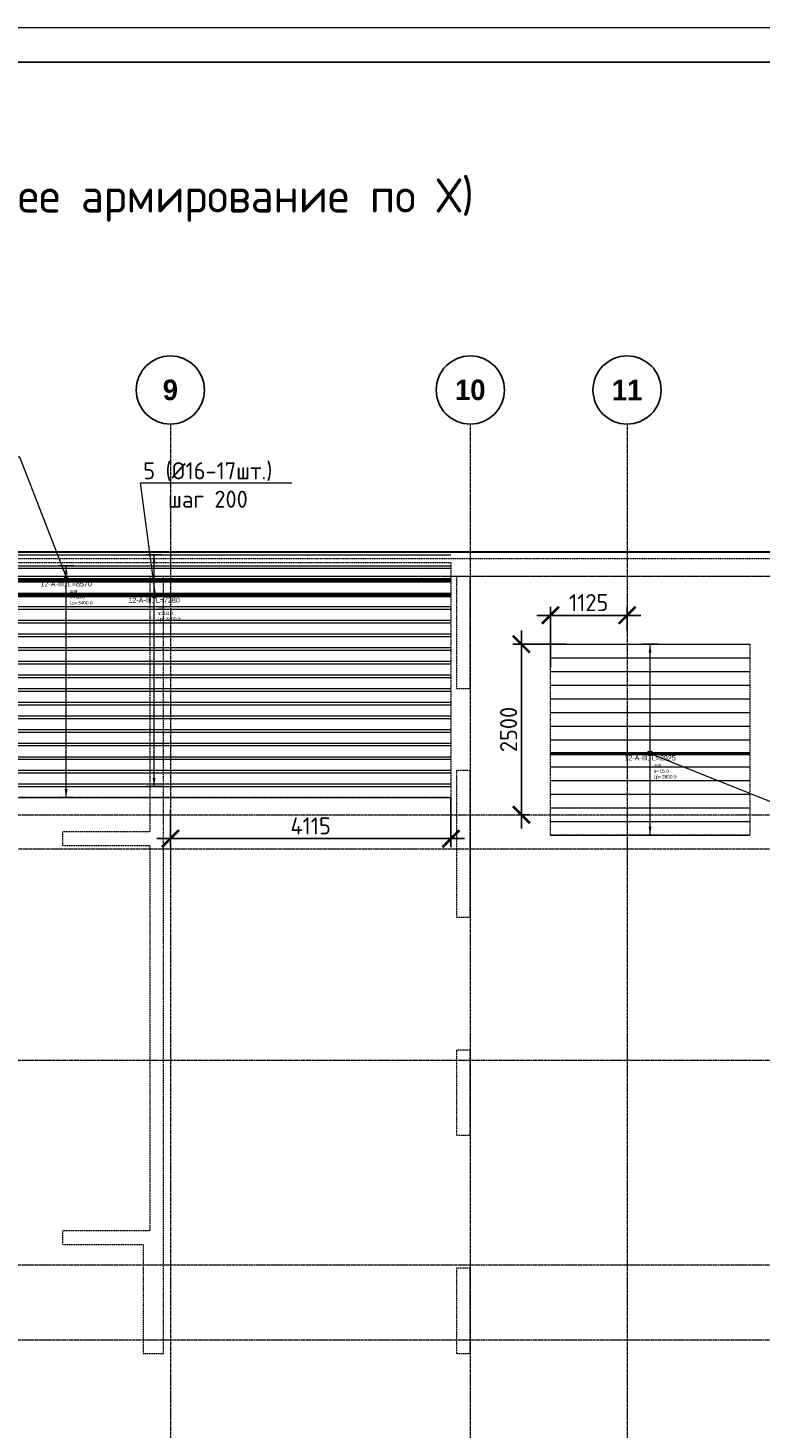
# Model space of a CAD drawing. Header units: millimetres. Extents: x -56135 to 1694203, y -446411 to -23139.
# Tile 167 of 256: x 789993 to 800733, y -118792 to -98264. Entities that reach past the tile are written whole.
import ezdxf
from ezdxf import colors
from ezdxf.entities.mleader import LeaderData, LeaderLine
from ezdxf.enums import TextEntityAlignment as Align
from ezdxf.math import Vec2, Vec3

# ---------------------------------------------------------------- set-up
doc = ezdxf.new("R2010")
doc.units = ezdxf.units.MM
doc.set_wipeout_variables(frame=1)
for name, pattern in [('01 Штриховая _4 мм_', [6, 3.5, -2.5]), ('______5', [1100, 800, -100, 100, -100]), ('GOST2.303 4', [7, 5, -2, 0]), ('осевая', [50.8, 31.75, -6.35, 6.35, -6.35])]:
    doc.linetypes.add(name, pattern=pattern)
for name, color, linetype, lineweight in [('0 Фундамент', 5, 'Continuous', 30), ('АрмСтер', 2, 'Continuous', 50), ('контур распр. стерхней', 2, 'GOST2.303 4', 20), ('Оси', 40, '______5', 18), ('подоснова', 151, 'Continuous', 5), ('РАЗМЕРЫ', 1, 'Continuous', 9), ('СТЕНЫ', 3, 'Continuous', 30), ('ТОНКИЕ', 7, 'Continuous', 9), ('Узлы', 7, 'Continuous', 0)]:
    doc.layers.add(name, color=color, linetype=linetype, lineweight=lineweight)
doc.layers.add('АрмСтер_атрибуты', color=2, linetype='Continuous', lineweight=0, plot=False)
doc.layers.add('АрмСтер_невид', color=8, linetype='Continuous', lineweight=0, plot=False)
doc.layers.add('ТОЛСТЫЕ_ОСНОВНЫЕ', color=6, linetype='Continuous')
doc.styles.add('Century Gothic', font='GOTHIC.TTF')
doc.styles.add('GOST-2.304_Type-B', font='GOST_Common.ttf')
doc.styles.get("Standard").update_dxf_attribs({"font": 'arial.ttf'})
doc.styles.add('Аннотативный', font='arial.ttf')
doc.dimstyles.new('СПДС', dxfattribs={"dimscale": 100, "dimtxt": 2.5, "dimasz": 2.5, "dimexe": 1.25, "dimexo": 0, "dimtad": 1, "dimdec": 0, "dimtxsty": 'GOST-2.304_Type-B', "dimblk": 'ARCHTICK', "dimcen": 2.5, "dimdle": 2, "dimadec": 0, "dimazin": 2, "dimtfac": 0.75, "dimtdec": 0, "dimtmove": 1, "dimatfit": 3, "dimfxl": 1, "dimtolj": 1, "dimarcsym": 1})

# ---------------------------------------------------------------- blocks, each defined once
blk = doc.blocks.new('NSY101')
at = {"color": 0, "linetype": 'ByBlock', "lineweight": -2}
blk.add_circle((0, 0), 50, dxfattribs=at)
blk = doc.blocks.new('оси 2.2-2.3')
at = {"layer": 'Оси', "color": 16, "linetype": 'осевая', "lineweight": 0, "transparency": 33554687}
for p, q in [((501554.9, -104267.9), (501554.9, -134893.5)), ((505954.9, -104267.9), (505954.9, -134893.5)), ((508254.9, -104267.9), (508254.9, -134893.5)), ((468076.3, -106495.4), (524372.9, -106495.4)), ((468076.3, -109995.4), (524372.9, -109995.4)), ((468653.8, -110495.4), (523696.4, -110495.4)), ((468076.3, -113595.4), (524372.9, -113595.4)), ((468076.3, -116595.4), (524372.9, -116595.4)), ((468076.3, -117695.4), (524372.9, -117695.4))]:
    blk.add_line(p, q, dxfattribs=at)
at = {"layer": 'Оси', "color": 16, "linetype": 'Continuous', "lineweight": 25, "transparency": 33554687, "xscale": 9.999999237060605, "yscale": 9.999999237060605, "zscale": 9.999999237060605}
for p in [(501554.4, -103767.9), (505954.4, -103767.9), (508254.4, -103767.9)]:
    blk.add_blockref('NSY101', p, dxfattribs=at)
at = {"layer": 'Оси', "color": 16, "linetype": 'Continuous', "lineweight": 25, "transparency": 33554687, "char_height": 300, "attachment_point": 5, "style": 'Century Gothic'}
for s, insert, width in [('\\A1;{\\fCentury Gothic|i0|b1;\\H300.000000;\\W1.000000;\\C16;9}\\P', (501554.4, -103767.9), 385), ('\\A1;{\\fCentury Gothic|i0|b1;\\H300.000000;\\W1.000000;\\C16;10}\\P', (505954.4, -103767.9), 620), ('\\A1;{\\fCentury Gothic|i0|b1;\\H300.000000;\\W1.000000;\\C16;11}\\P', (508254.4, -103767.9), 620)]:
    blk.add_mtext(s, dxfattribs=dict(at, insert=insert, width=width))
blk = doc.blocks.new('*U43')
at = {"layer": 'ТОЛСТЫЕ_ОСНОВНЫЕ', "color": 6}
blk.add_lwpolyline([(20, 5), (886, 5), (886, 415), (20, 415)], close=True, dxfattribs=at)
at = {"layer": 'ТОНКИЕ'}
blk.add_lwpolyline([(0, 0), (891, 0), (891, 420), (0, 420)], close=True, dxfattribs=at)
blk = doc.blocks.new('*U107')
at = {"layer": 'АрмСтер_невид', "ltscale": 100}
for p, q in [((-2925, 200), (5645, 200)), ((-2925, -200), (5645, -200)), ((-2925, -400), (5645, -400)), ((-2925, -600), (5645, -600)), ((-2925, -800), (5645, -800)), ((-2925, -1000), (5645, -1000)), ((-2925, -1200), (5645, -1200)), ((-2925, -1400), (5645, -1400)), ((-2925, -1600), (5645, -1600)), ((-2925, -1800), (5645, -1800)), ((-2925, -2000), (5645, -2000)), ((-2925, -2200), (5645, -2200)), ((-2925, -2400), (5645, -2400)), ((-2925, -2600), (5645, -2600)), ((-2925, -2800), (5645, -2800)), ((-2925, -3000), (5645, -3000)), ((-2925, -3200), (5645, -3200))]:
    blk.add_line(p, q, dxfattribs=at)
at = {"layer": 'РАЗМЕРЫ'}
for p, q in [((112, 200), (-112, 200)), ((112, -3200), (-112, -3200))]:
    blk.add_line(p, q, dxfattribs=at)
at = {"layer": 'РАЗМЕРЫ', "ltscale": 15}
blk.add_line((0, -3200), (0, 200), dxfattribs=at)
at = {"layer": 'РАЗМЕРЫ'}
for points in [[(0, 200), (21, 75), (-21, 75)], [(0, -3200), (21, -3075), (-21, -3075)]]:
    blk.add_solid(points, dxfattribs=at)
at = {"layer": 'АрмСтер_атрибуты', "color": 215, "ltscale": 15, "style": 'Аннотативный'}
for s, p in [('шаг', (51, -194)), ('Lр=', (50, -368)), ('n=', (51, -285))]:
    blk.add_text(s, height=50, dxfattribs=at).set_placement(p)
at = {"layer": 'АрмСтер_атрибуты', "color": 215, "style": 'Аннотативный'}
for tag, p, flags in [('ШАГ', (191, -194), 10), ('КОЛ', (138, -285), 8), ('ШИРИНА', (173, -368), 8)]:
    blk.add_attdef(tag, p, '', height=50, dxfattribs=dict(at, flags=flags))
at = {"layer": 'АрмСтер_атрибуты', "flags": 9}
for tag, p in [('МАССА', (-2496, -1010)), ('ОБОЗНАЧЕНИЕ', (-2496, -1124))]:
    blk.add_attdef(tag, p, '', height=75, dxfattribs=at)
at = {"linetype": 'Continuous', "lineweight": 0}
blk.add_wipeout([(35, 0), (28, 21), (11, 33), (-11, 33), (-28, 21), (-35, 0), (-28, -21), (-11, -33), (11, -33), (28, -21)], dxfattribs=at)
at = {"color": 0, "linetype": 'ByBlock', "lineweight": -2, "ltscale": 100}
blk.add_line((-2925, 0), (5645, 0), dxfattribs=at)
at = {"layer": 'АрмСтер_невид', "ltscale": 100}
blk.add_line((-2925, 0), (5645, 0), dxfattribs=at)
at = {"layer": 'РАЗМЕРЫ'}
blk.add_circle((0, 0), 35, dxfattribs=at)
at = {"layer": 'АрмСтер_атрибуты', "style": 'Аннотативный', "flags": 8}
blk.add_attdef('ПОЗ', (110, 30), '', height=75, dxfattribs=at)
blk.add_attdef('НАИМЕНОВАНИЕ', text='', height=75, dxfattribs=at).set_placement((0, -29), align=Align.TOP_CENTER)
blk = doc.blocks.new('*U106')
at = {"layer": 'АрмСтер_невид', "ltscale": 100}
for p, q in [((-2925, 600), (4355, 600)), ((-2925, 400), (4355, 400)), ((-2925, 200), (4355, 200)), ((-2925, -200), (4355, -200)), ((-2925, -400), (4355, -400)), ((-2925, -600), (4355, -600)), ((-2925, -800), (4355, -800)), ((-2925, -1000), (4355, -1000)), ((-2925, -1200), (4355, -1200)), ((-2925, -1400), (4355, -1400)), ((-2925, -1600), (4355, -1600)), ((-2925, -1800), (4355, -1800)), ((-2925, -2000), (4355, -2000)), ((-2925, -2200), (4355, -2200)), ((-2925, -2400), (4355, -2400)), ((-2925, -2600), (4355, -2600)), ((-2925, -2800), (4355, -2800))]:
    blk.add_line(p, q, dxfattribs=at)
at = {"layer": 'РАЗМЕРЫ'}
for p, q in [((112, 600), (-112, 600)), ((112, -2800), (-112, -2800))]:
    blk.add_line(p, q, dxfattribs=at)
at = {"layer": 'РАЗМЕРЫ', "ltscale": 15}
blk.add_line((0, -2800), (0, 600), dxfattribs=at)
at = {"layer": 'РАЗМЕРЫ'}
for points in [[(0, 600), (21, 475), (-21, 475)], [(0, -2800), (21, -2675), (-21, -2675)]]:
    blk.add_solid(points, dxfattribs=at)
at = {"layer": 'АрмСтер_атрибуты', "color": 215, "ltscale": 15, "style": 'Аннотативный'}
for s, p in [('шаг', (51, -194)), ('Lр=', (50, -368)), ('n=', (51, -285))]:
    blk.add_text(s, height=50, dxfattribs=at).set_placement(p)
at = {"layer": 'АрмСтер_атрибуты', "color": 215, "style": 'Аннотативный'}
for tag, p, flags in [('ШАГ', (191, -194), 10), ('КОЛ', (138, -285), 8), ('ШИРИНА', (173, -368), 8)]:
    blk.add_attdef(tag, p, '', height=50, dxfattribs=dict(at, flags=flags))
at = {"layer": 'АрмСтер_атрибуты', "flags": 9}
for tag, p in [('МАССА', (-2496, -1010)), ('ОБОЗНАЧЕНИЕ', (-2496, -1124))]:
    blk.add_attdef(tag, p, '', height=75, dxfattribs=at)
at = {"linetype": 'Continuous', "lineweight": 0}
blk.add_wipeout([(35, 0), (28, 21), (11, 33), (-11, 33), (-28, 21), (-35, 0), (-28, -21), (-11, -33), (11, -33), (28, -21)], dxfattribs=at)
at = {"color": 0, "linetype": 'ByBlock', "lineweight": -2, "ltscale": 100}
blk.add_line((-2925, 0), (4355, 0), dxfattribs=at)
at = {"layer": 'АрмСтер_невид', "ltscale": 100}
blk.add_line((-2925, 0), (4355, 0), dxfattribs=at)
at = {"layer": 'РАЗМЕРЫ'}
blk.add_circle((0, 0), 35, dxfattribs=at)
at = {"layer": 'АрмСтер_атрибуты', "style": 'Аннотативный', "flags": 8}
blk.add_attdef('ПОЗ', (110, 30), '', height=75, dxfattribs=at)
blk.add_attdef('НАИМЕНОВАНИЕ', text='', height=75, dxfattribs=at).set_placement((0, -29), align=Align.TOP_CENTER)
blk = doc.blocks.new('_None')
blk = doc.blocks.new('*U144')
at = {"layer": 'АрмСтер_невид', "ltscale": 100}
for p, q in [((-1463, 1600), (1462, 1600)), ((-1463, 1400), (1462, 1400)), ((-1463, 1200), (1462, 1200)), ((-1463, 1000), (1462, 1000)), ((-1463, 800), (1462, 800)), ((-1463, 600), (1462, 600)), ((-1463, 400), (1462, 400)), ((-1463, 200), (1462, 200)), ((-1463, -200), (1462, -200)), ((-1463, -400), (1462, -400)), ((-1463, -600), (1462, -600)), ((-1463, -800), (1462, -800)), ((-1463, -1000), (1462, -1000)), ((-1463, -1200), (1462, -1200))]:
    blk.add_line(p, q, dxfattribs=at)
at = {"layer": 'РАЗМЕРЫ'}
for p, q in [((112, 1600), (-112, 1600)), ((112, -1200), (-112, -1200))]:
    blk.add_line(p, q, dxfattribs=at)
at = {"layer": 'РАЗМЕРЫ', "ltscale": 15}
blk.add_line((0, -1200), (0, 1600), dxfattribs=at)
at = {"layer": 'РАЗМЕРЫ'}
for points in [[(0, 1600), (21, 1475), (-21, 1475)], [(0, -1200), (21, -1075), (-21, -1075)]]:
    blk.add_solid(points, dxfattribs=at)
at = {"layer": 'АрмСтер_атрибуты', "color": 215, "ltscale": 15, "style": 'Аннотативный'}
for s, p in [('шаг', (51, -194)), ('Lр=', (50, -368)), ('n=', (51, -285))]:
    blk.add_text(s, height=50, dxfattribs=at).set_placement(p)
at = {"layer": 'АрмСтер_атрибуты', "color": 215, "style": 'Аннотативный'}
for tag, p, flags in [('ШАГ', (191, -194), 10), ('КОЛ', (138, -285), 8), ('ШИРИНА', (173, -368), 8)]:
    blk.add_attdef(tag, p, '', height=50, dxfattribs=dict(at, flags=flags))
at = {"layer": 'АрмСтер_атрибуты', "flags": 9}
for tag, p in [('МАССА', (-1034, -410)), ('ОБОЗНАЧЕНИЕ', (-1034, -524))]:
    blk.add_attdef(tag, p, '', height=75, dxfattribs=at)
at = {"linetype": 'Continuous', "lineweight": 0}
blk.add_wipeout([(35, 0), (28, 21), (11, 33), (-11, 33), (-28, 21), (-35, 0), (-28, -21), (-11, -33), (11, -33), (28, -21)], dxfattribs=at)
at = {"color": 0, "linetype": 'ByBlock', "lineweight": -2, "ltscale": 100}
blk.add_line((-1463, 0), (1462, 0), dxfattribs=at)
at = {"layer": 'АрмСтер_невид', "ltscale": 100}
blk.add_line((-1463, 0), (1462, 0), dxfattribs=at)
at = {"layer": 'РАЗМЕРЫ'}
blk.add_circle((0, 0), 35, dxfattribs=at)
at = {"layer": 'АрмСтер_атрибуты', "style": 'Аннотативный', "flags": 8}
blk.add_attdef('ПОЗ', (110, 30), '', height=75, dxfattribs=at)
blk.add_attdef('НАИМЕНОВАНИЕ', text='', height=75, dxfattribs=at).set_placement((0, -29), align=Align.TOP_CENTER)
blk = doc.blocks.new('_ArchTick')
at = {"color": 0, "linetype": 'ByBlock', "const_width": 0.15}
blk.add_lwpolyline([(-0.5, -0.5), (0.5, 0.5)], dxfattribs=at)
blk = doc.blocks.new('*D143')
at = {"layer": 'DEFPOINTS', "color": 0, "transparency": 16777216}
for p in [(797658, -106876), (798783, -107099), (797658, -107639)]:
    blk.add_point(p, dxfattribs=at)
at = {"layer": 'РАЗМЕРЫ', "color": 0, "lineweight": -2, "transparency": 16777216}
for p, q in [((798983, -106876), (797458, -106876)), ((797658, -107639), (797658, -106751)), ((798783, -107099), (798783, -106751))]:
    blk.add_line(p, q, dxfattribs=at)
at = {"layer": 'РАЗМЕРЫ', "color": 0, "lineweight": -2, "transparency": 16777216, "xscale": 250, "yscale": 250, "zscale": 250, "rotation": 180}
blk.add_blockref('_ArchTick', (797658, -106876), dxfattribs=at)
at = {"layer": 'РАЗМЕРЫ', "color": 0, "lineweight": -2, "transparency": 16777216, "xscale": 250, "yscale": 250, "zscale": 250}
blk.add_blockref('_ArchTick', (798783, -106876), dxfattribs=at)
at = {"layer": 'РАЗМЕРЫ', "color": 0, "transparency": 16777216, "insert": (798220, -106689), "char_height": 250, "attachment_point": 5, "style": 'GOST-2.304_Type-B'}
blk.add_mtext('\\A1;1125', dxfattribs=at)
blk = doc.blocks.new('*D142')
at = {"layer": 'DEFPOINTS', "color": 0, "transparency": 16777216}
for p in [(797889, -107299), (797183, -109799), (797232, -109799)]:
    blk.add_point(p, dxfattribs=at)
at = {"layer": 'РАЗМЕРЫ', "color": 0, "lineweight": -2, "transparency": 16777216}
for p, q in [((797232, -107099), (797232, -109999)), ((797889, -107299), (797107, -107299)), ((797183, -109799), (797357, -109799))]:
    blk.add_line(p, q, dxfattribs=at)
at = {"layer": 'РАЗМЕРЫ', "color": 0, "lineweight": -2, "transparency": 16777216, "xscale": 250, "yscale": 250, "zscale": 250}
for p, rotation in [((797232, -107299), 90), ((797232, -109799), 270)]:
    blk.add_blockref('_ArchTick', p, dxfattribs=dict(at, rotation=rotation))
at = {"layer": 'РАЗМЕРЫ', "color": 0, "transparency": 16777216, "insert": (797044, -108549), "char_height": 250, "attachment_point": 5, "rotation": 90, "style": 'GOST-2.304_Type-B'}
blk.add_mtext('\\A1;2500', dxfattribs=at)
blk = doc.blocks.new('*D272')
at = {"layer": 'DEFPOINTS', "color": 0, "transparency": 16777216}
for p in [(796198, -109548), (792083, -109726), (796198, -110150)]:
    blk.add_point(p, dxfattribs=at)
at = {"layer": 'РАЗМЕРЫ', "color": 0, "lineweight": -2, "transparency": 16777216}
for p, q in [((796198, -109548), (796198, -110275)), ((792083, -109726), (792083, -110275)), ((791883, -110150), (796398, -110150))]:
    blk.add_line(p, q, dxfattribs=at)
at = {"layer": 'РАЗМЕРЫ', "color": 0, "lineweight": -2, "transparency": 16777216, "xscale": 250, "yscale": 250, "zscale": 250, "rotation": 180}
blk.add_blockref('_ArchTick', (792083, -110150), dxfattribs=at)
at = {"layer": 'РАЗМЕРЫ', "color": 0, "lineweight": -2, "transparency": 16777216, "xscale": 250, "yscale": 250, "zscale": 250}
blk.add_blockref('_ArchTick', (796198, -110150), dxfattribs=at)
at = {"layer": 'РАЗМЕРЫ', "color": 0, "transparency": 16777216, "insert": (794140, -109963), "char_height": 250, "attachment_point": 5, "style": 'GOST-2.304_Type-B'}
blk.add_mtext('\\A1;4115', dxfattribs=at)
blk = doc.blocks.new('стены  тп')
at = {"layer": 'СТЕНЫ', "color": 251, "linetype": '01 Штриховая _4 мм_', "lineweight": 0, "true_color": 0x636466}
for p, q in [((589762, -316376, 3100), (542387, -316376, 3100)), ((542712, -316626, 3100), (569512, -316626, 3100)), ((569512, -316626, 3100), (569512, -320376, 3100)), ((569712, -316626, 3100), (579312, -316626, 3100)), ((569712, -326014, 3100), (569712, -316626, 3100)), ((574012, -316626, 3100), (574012, -318276, 3100)), ((574212, -318276, 3100), (574212, -316626, 3100)), ((574012, -319476, 3100), (574012, -321626, 3100)), ((574212, -321626, 3100), (574212, -319476, 3100)), ((568232, -320576, 3100), (568232, -320376, 3100)), ((569512, -320376, 3100), (568232, -320376, 3100)), ((568232, -320576, 3100), (569512, -320576, 3100)), ((569512, -320576, 3100), (569512, -326226, 3100)), ((574012, -321626, 3100), (574212, -321626, 3100)), ((574212, -323576, 3100), (574012, -323576, 3100)), ((574012, -323576, 3100), (574012, -324826, 3100)), ((574212, -323696, 3100), (574212, -323576, 3100)), ((574212, -324826, 3100), (574212, -323696, 3100)), ((574012, -324826, 3100), (574132, -324826, 3100)), ((574132, -324826, 3100), (574212, -324826, 3100)), ((569712, -326426, 3100), (569712, -326014, 3100)), ((568232, -326426, 3100), (568232, -326226, 3100)), ((569512, -326226, 3100), (568232, -326226, 3100)), ((568232, -326426, 3100), (569412, -326426, 3100)), ((569412, -326426, 3100), (569412, -328026, 3100)), ((569712, -328026, 3100), (569712, -326426, 3100)), ((574012, -326776, 3100), (574012, -328026, 3100)), ((574212, -326776, 3100), (574012, -326776, 3100)), ((574212, -328026, 3100), (574212, -326776, 3100)), ((569412, -328026, 3100), (569712, -328026, 3100)), ((574012, -328026, 3100), (574212, -328026, 3100))]:
    blk.add_line(p, q, dxfattribs=at)
at = {"layer": 'СТЕНЫ', "color": 251, "linetype": '01 Штриховая _4 мм_', "lineweight": 0, "true_color": 0x636466, "transparency": 33554687}
for p, q in [((574012, -320376, 3100), (574012, -321626, 3100)), ((574212, -321626, 3100), (574212, -320376, 3100)), ((574012, -321626, 3100), (574212, -321626, 3100))]:
    blk.add_line(p, q, dxfattribs=at)
at = {"layer": 'СТЕНЫ', "color": 251, "linetype": '01 Штриховая _4 мм_', "lineweight": 0, "true_color": 0x636466, "elevation": 3100}
for points in [[(574012, -318276), (574212, -318276)], [(574212, -319476), (574012, -319476)]]:
    blk.add_lwpolyline(points, dxfattribs=at)

msp = doc.modelspace()

# ---------------------------------------------------------------- linework, layer by layer
at = {"layer": '0 Фундамент'}
msp.add_lwpolyline([(764682.5, -105949.2), (764682.5, -130129.2), (772032.5, -130129.2), (772032.5, -130129.2), (784532.5, -130129.2), (784532.5, -130129.2), (786882.5, -130129.2), (786882.5, -130129.2), (812332.5, -130129.2), (812332.5, -126049.2), (813812.5, -126049.2), (813812.5, -117449.2), (812332.5, -117449.2), (812332.5, -105949.2), (764682.5, -105949.2)], dxfattribs=at)
at = {"layer": 'контур распр. стерхней', "linetype": '01 Штриховая _4 мм_'}
msp.add_lwpolyline([(800582.7, -110099.2), (797657.7, -110099.2), (797657.7, -107299.2), (800582.7, -107299.2)], close=True, dxfattribs=at)
at = {"layer": 'РАЗМЕРЫ'}
msp.add_line((781698.7, -106299.2), (795698.7, -106299.2), dxfattribs=at)

# ---------------------------------------------------------------- block references
at = {"xscale": 100, "yscale": 100, "zscale": 100}
msp.add_blockref('*U43', (753807.9, -140263.7), dxfattribs=at)
at = {"layer": 'РАЗМЕРЫ', "color": 1}
msp.add_blockref('оси 2.2-2.3', (290527.8, 196.2), dxfattribs=at)

# ---------------------------------------------------------------- texts
at = {"layer": 'Узлы', "color": 80, "linetype": 'Continuous', "lineweight": 0, "style": 'GOST-2.304_Type-B'}
msp.add_text('Фундаментная плита ФП1 (верхнее армирование по Х)', height=500, dxfattribs=at).set_placement((779900.1, -100969.5))

# ---------------------------------------------------------------- next in the draw order: block references
at = {"layer": 'АрмСтер', "ltscale": 15}
ref = msp.add_blockref('*U107', (790553.7, -106348.3), dxfattribs=at)
ref.add_attrib('НАИМЕНОВАНИЕ', '12-A-III, L=8570', dxfattribs={"layer": 'АрмСтер_атрибуты', "height": 75, "style": 'Аннотативный', "flags": 8}).set_placement((790553.7, -106377.7), align=Align.TOP_CENTER)
ref.add_attrib('КОЛ', '18.0', (790691.7, -106633.4), dxfattribs={"layer": 'АрмСтер_атрибуты', "color": 215, "height": 50, "style": 'Аннотативный', "flags": 8})
ref.add_attrib('ШИРИНА', '3400.0', (790726.6, -106716.1), dxfattribs={"layer": 'АрмСтер_атрибуты', "color": 215, "height": 50, "style": 'Аннотативный', "flags": 8})
ref = msp.add_blockref('*U144', (799120.2, -108899.2), dxfattribs=at)
ref.add_attrib('НАИМЕНОВАНИЕ', '12-A-III, L=2925', dxfattribs={"layer": 'АрмСтер_атрибуты', "height": 75, "style": 'Аннотативный', "flags": 8}).set_placement((799120.2, -108928.5), align=Align.TOP_CENTER)
ref.add_attrib('КОЛ', '15.0', (799258.3, -109184.3), dxfattribs={"layer": 'АрмСтер_атрибуты', "color": 215, "height": 50, "style": 'Аннотативный', "flags": 8})
ref.add_attrib('ШИРИНА', '2800.0', (799293.1, -109267), dxfattribs={"layer": 'АрмСтер_атрибуты', "color": 215, "height": 50, "style": 'Аннотативный', "flags": 8})

# ---------------------------------------------------------------- next in the draw order: linework, layer by layer
at = {"layer": 'контур распр. стерхней', "linetype": '01 Штриховая _4 мм_'}
msp.add_lwpolyline([(796198.7, -109548.3), (781182.7, -109548.3), (781182.7, -106099.2), (796198.7, -106099.2)], close=True, dxfattribs=at)

# ---------------------------------------------------------------- next in the draw order: dimensions: what is measured, and where the dimension line sits
at = {"layer": 'РАЗМЕРЫ'}
dim = msp.add_linear_dim(base=(797657.7, -106876.4), p1=(798782.7, -107099.2), p2=(797657.7, -107639), dimstyle='СПДС', dxfattribs=at)
dim.commit()
dim.dimension.update_dxf_attribs({"geometry": '*D143', "text_midpoint": (798220.2, -106688.9)})
dim = msp.add_linear_dim(base=(797231.7, -109799.2), p1=(797889, -107299.2), p2=(797182.7, -109799.2), angle=90, dimstyle='СПДС', dxfattribs=at)
dim.commit()
dim.dimension.update_dxf_attribs({"geometry": '*D142', "text_midpoint": (797044.2, -108549.2)})
at = {"layer": 'РАЗМЕРЫ', "color": 1}
dim = msp.add_linear_dim(base=(796197.7, -110150.1), p1=(792082.7, -109725.7), p2=(796197.7, -109548.3), dimstyle='СПДС', dxfattribs=at)
dim.commit()
dim.dimension.update_dxf_attribs({"geometry": '*D272', "text_midpoint": (794140.2, -109962.6)})

# ---------------------------------------------------------------- next in the draw order: leaders
at = {"layer": 'подоснова', "color": 2, "ltscale": 0.3}
ml = msp.add_multileader_mtext('Standard', dxfattribs=at)
ml.set_content('3 (%%C12-15шт.)\\Pшаг 200', color=2, style='GOST-2.304_Type-B')
ml.set_leader_properties(color=256, linetype='ByLayer', lineweight=15)
ml.set_arrow_properties(name='NONE')
ml.build(insert=Vec2(0, 0))
ml.multileader.update_dxf_attribs({"text_left_attachment_type": 6, "text_right_attachment_type": 6, "dogleg_length": 0.1, "arrow_head_size": 18})
ctx = ml.context
ctx.base_point, ctx.char_height, ctx.arrow_head_size, ctx.landing_gap_size, ctx.plane_origin = Vec3(801007.4, -109653.3), 250, 18, 20, Vec3(790658.2, -106025.4)
ctx.left_attachment, ctx.right_attachment, ctx.text_align_type = 6, 6, 1
notes = []
notes.append((ctx, [(0, (1, 1, 0), (801007.3, -109653.3), (1, 0), 0.1, [(0, [(799120.2, -108899.2)], 0, [])])]))
ctx.mtext.insert, ctx.mtext.alignment, ctx.mtext.flow_direction = Vec3(801995.2, -109353.3), 2, 5
for ctx, leaders in notes:
    for number, flags, end, landing, length, lines in leaders:
        leader = LeaderData()
        leader.index, (leader.has_last_leader_line, leader.has_dogleg_vector, leader.attachment_direction) = number, flags
        leader.last_leader_point, leader.dogleg_vector, leader.dogleg_length = Vec3(end), Vec3(landing), length
        for number, points, colour, breaks in lines:
            line = LeaderLine()
            line.index, line.vertices, line.color, line.breaks = number, Vec3.list(points), colors.encode_raw_color(colour), breaks
            leader.lines.append(line)
        ctx.leaders.append(leader)

# ---------------------------------------------------------------- next in the draw order: block references
at = {"layer": 'АрмСтер', "ltscale": 15}
ref = msp.add_blockref('*U106', (791843.7, -106586.4), dxfattribs=at)
ref.add_attrib('НАИМЕНОВАНИЕ', '12-A-III, L=7280', dxfattribs={"layer": 'АрмСтер_атрибуты', "height": 75, "style": 'Аннотативный', "flags": 8}).set_placement((791843.7, -106615.7), align=Align.TOP_CENTER)
ref.add_attrib('КОЛ', '18.0', (791981.7, -106871.5), dxfattribs={"layer": 'АрмСтер_атрибуты', "color": 215, "height": 50, "style": 'Аннотативный', "flags": 8})
ref.add_attrib('ШИРИНА', '3400.0', (792016.6, -106954.2), dxfattribs={"layer": 'АрмСтер_атрибуты', "color": 215, "height": 50, "style": 'Аннотативный', "flags": 8})

# ---------------------------------------------------------------- next in the draw order: block references
at = {"layer": 'РАЗМЕРЫ'}
msp.add_blockref('стены  тп', (222270.3, 210326.6, -3100), dxfattribs=at)

# ---------------------------------------------------------------- next in the draw order: leaders
at = {"layer": 'подоснова', "color": 2, "ltscale": 0.3}
ml = msp.add_multileader_mtext('Standard', dxfattribs=at)
ml.set_content('6 (%%C16-17шт.)\\Pшаг 200', color=2, style='GOST-2.304_Type-B')
ml.set_leader_properties(color=256, linetype='ByLayer', lineweight=15)
ml.set_arrow_properties(name='NONE')
ml.build(insert=Vec2(0, 0))
ml.multileader.update_dxf_attribs({"text_left_attachment_type": 6, "text_right_attachment_type": 6, "dogleg_length": 0.1, "arrow_head_size": 18})
ctx = ml.context
ctx.base_point, ctx.char_height, ctx.arrow_head_size, ctx.landing_gap_size, ctx.plane_origin = Vec3(787896.1, -104556.2), 250, 18, 20, Vec3(782119.9, -104018.2)
ctx.left_attachment, ctx.right_attachment, ctx.text_align_type = 6, 6, 1
notes = []
notes.append((ctx, [(1, (1, 1, 0), (789871.8, -104556.2), (-1, 0), 0.1, [(0, [(790576.8, -106368.8)], 0, [])])]))
ctx.mtext.insert, ctx.mtext.alignment, ctx.mtext.flow_direction = Vec3(788883.9, -104256.2), 2, 5
ml = msp.add_multileader_mtext('Standard', dxfattribs=at)
ml.set_content('5 (%%C16-17шт.)\\Pшаг 200', color=2, style='GOST-2.304_Type-B')
ml.set_leader_properties(color=256, linetype='ByLayer', lineweight=15)
ml.set_arrow_properties(name='NONE')
ml.build(insert=Vec2(0, 0))
ml.multileader.update_dxf_attribs({"text_left_attachment_type": 6, "text_right_attachment_type": 6, "dogleg_length": 0.1, "arrow_head_size": 18})
ctx = ml.context
ctx.base_point, ctx.char_height, ctx.arrow_head_size, ctx.landing_gap_size, ctx.plane_origin = Vec3(791644.1, -104931.1), 250, 18, 20, Vec3(786806.7, -104047.3)
ctx.left_attachment, ctx.right_attachment, ctx.text_align_type = 6, 6, 1
notes.append((ctx, [(0, (1, 1, 0), (791644, -104931.1), (1, 0), 0.1, [(0, [(791865.4, -106586.4)], 0, [])])]))
ctx.mtext.insert, ctx.mtext.alignment, ctx.mtext.flow_direction = Vec3(792631.9, -104631.1), 2, 5
for ctx, leaders in notes:
    for number, flags, end, landing, length, lines in leaders:
        leader = LeaderData()
        leader.index, (leader.has_last_leader_line, leader.has_dogleg_vector, leader.attachment_direction) = number, flags
        leader.last_leader_point, leader.dogleg_vector, leader.dogleg_length = Vec3(end), Vec3(landing), length
        for number, points, colour, breaks in lines:
            line = LeaderLine()
            line.index, line.vertices, line.color, line.breaks = number, Vec3.list(points), colors.encode_raw_color(colour), breaks
            leader.lines.append(line)
        ctx.leaders.append(leader)

doc.saveas('drawing.dxf')
